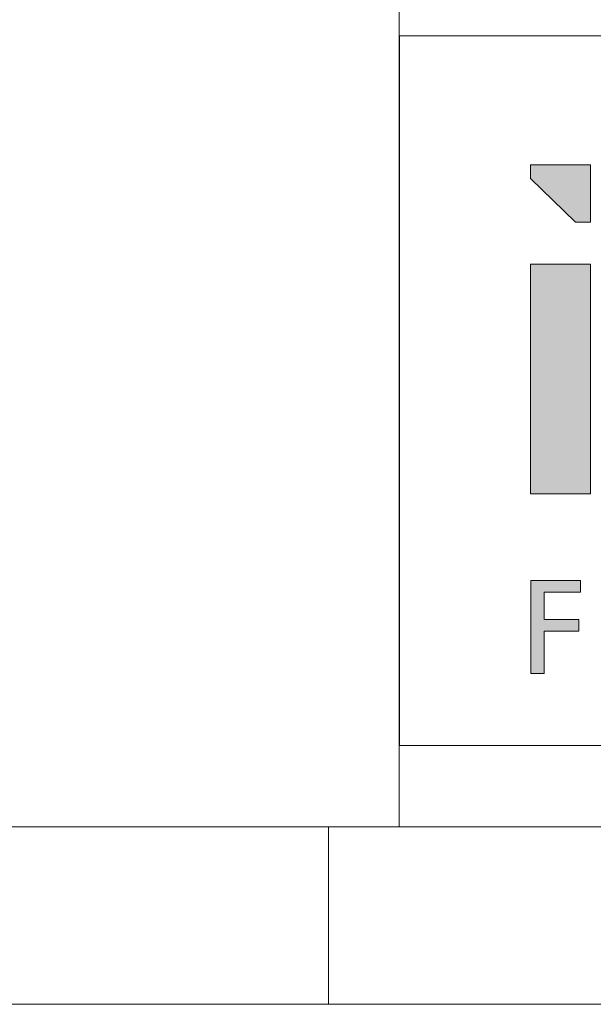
# Model space of a CAD drawing. Header units: millimetres. Extents: x -1 to 593, y -1 to 423.
# Tile 2 of 14: x 390 to 407, y -1 to 28. Entities that reach past the tile are written whole.
import ezdxf

# ---------------------------------------------------------------- set-up
doc = ezdxf.new("R2010")
doc.units = ezdxf.units.MM
doc.header["$LTSCALE"] = 0.25

# ---------------------------------------------------------------- blocks, each defined once
blk = doc.blocks.new('cajetin')
at = {"color": 7, "linetype": 'Continuous', "lineweight": 18}
for p, q in [((853.5, 7.5), (7.5, 7.5)), ((580.5, 7.5), (580.5, 0)), ((861, 0), (0, 0))]:
    blk.add_line(p, q, dxfattribs=at)
blk = doc.blocks.new('LOGO_sombreado')
at = {"linetype": 'Continuous'}
for points in [[(5.379, 14.745), (5.379, 16.368), (3.691, 16.368), (3.691, 15.977), (4.956, 14.745)], [(5.379, 13.567), (3.691, 13.567), (3.691, 7.09), (5.379, 7.09)], [(4.078, 4.32), (5.1, 4.32), (5.1, 4.651), (3.702, 4.651), (3.702, 2.023), (4.078, 2.023), (4.078, 3.22), (5.054, 3.22), (5.054, 3.551), (4.078, 3.551)], [(4.078, 4.32), (5.1, 4.32), (5.1, 4.651), (3.702, 4.651), (3.702, 2.023), (4.078, 2.023), (4.078, 3.22), (5.054, 3.22), (5.054, 3.551), (4.078, 3.551)]]:
    blk.add_hatch(color=7, dxfattribs=at).paths.add_polyline_path(points, flags=0)
at = {"color": 7, "linetype": 'Continuous', "lineweight": 18}
for p, q in [((0, 20), (0, 0)), ((0, 20), (72.5, 20)), ((3.691, 16.368), (3.691, 15.977)), ((5.379, 16.368), (3.691, 16.368)), ((5.379, 16.368), (5.379, 14.745)), ((3.691, 15.977), (4.956, 14.745)), ((4.956, 14.745), (5.379, 14.745)), ((3.691, 7.09), (3.691, 13.567)), ((3.691, 13.567), (5.379, 13.567)), ((5.379, 13.567), (5.379, 7.09)), ((5.379, 7.09), (3.691, 7.09)), ((3.702, 2.023), (3.702, 4.651)), ((3.702, 4.651), (5.1, 4.651)), ((3.702, 2.023), (3.702, 4.651)), ((5.1, 4.651), (5.1, 4.32)), ((4.078, 4.32), (4.078, 3.551)), ((5.1, 4.32), (4.078, 4.32)), ((4.078, 3.551), (5.054, 3.551)), ((5.054, 3.551), (5.054, 3.22)), ((5.054, 3.22), (4.078, 3.22)), ((4.078, 3.22), (4.078, 2.023)), ((4.078, 2.023), (3.702, 2.023)), ((0, 0), (72.5, 0))]:
    blk.add_line(p, q, dxfattribs=at)

msp = doc.modelspace()

# ---------------------------------------------------------------- linework, layer by layer
at = {"color": 7, "linetype": 'Continuous', "lineweight": 18}
for p, q in [((401.554, 50.742), (401.554, 4.174)), ((401.554, 4.174), (587.826, 4.174))]:
    msp.add_line(p, q, dxfattribs=at)

# ---------------------------------------------------------------- block references
at = {"xscale": 0.689895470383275, "yscale": 0.689895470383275, "zscale": 0.689895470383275}
msp.add_blockref('cajetin', (-1, -1), dxfattribs=at)
at = {"color": 7, "linetype": 'Continuous', "xscale": 1.034843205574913, "yscale": 1.034843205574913, "zscale": 1.034843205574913}
msp.add_blockref('LOGO_sombreado', (401.564, 6.552), dxfattribs=at)

doc.saveas('drawing.dxf')
